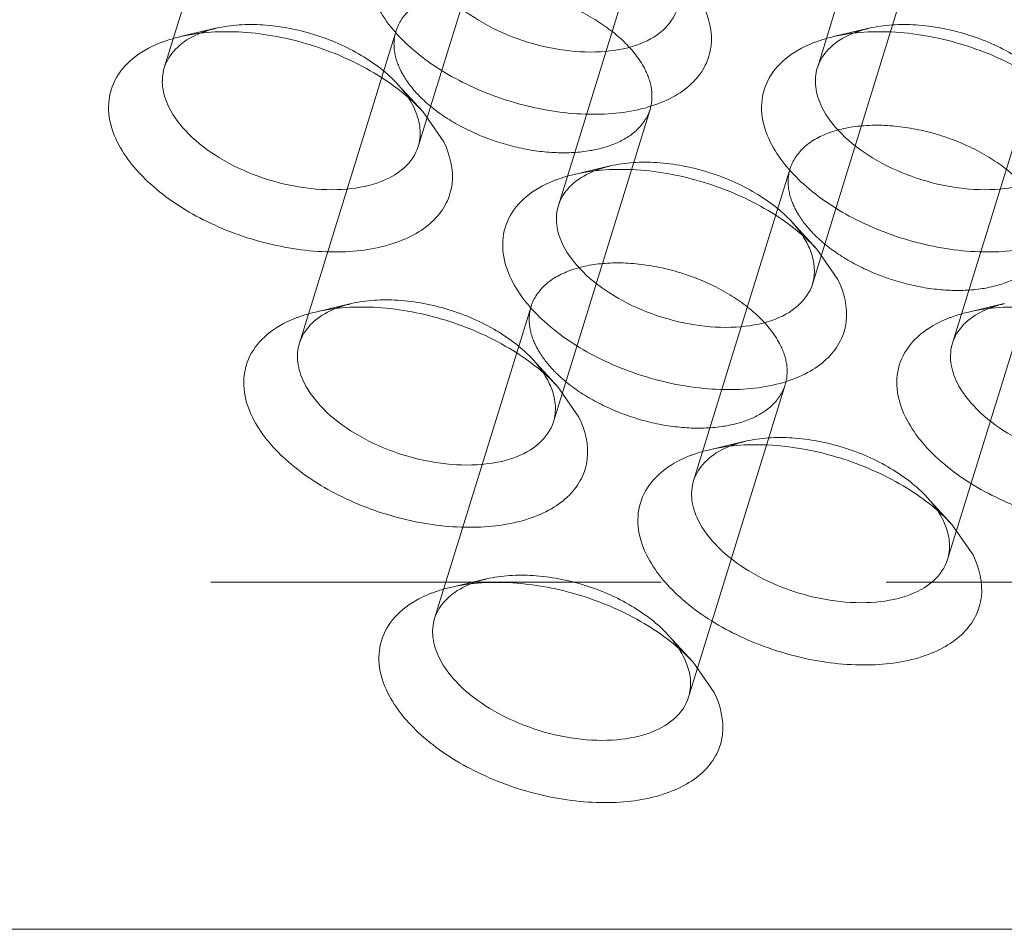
# Model space of a CAD drawing. Header units: millimetres. Extents: x 4497 to 13960, y 12291 to 16372.
# Tile 86 of 217: x 4875 to 4886, y 15290 to 15300. Entities that reach past the tile are written whole.
import ezdxf

# ---------------------------------------------------------------- set-up
doc = ezdxf.new("R2010")
doc.units = ezdxf.units.MM
doc.header["$LTSCALE"] = 0.8
doc.linetypes.add('HIDDEN', pattern=[9.525, 6.35, -3.175])
doc.layers.get('0').update_dxf_attribs({"linetype": 'CONTINUOUS', "lineweight": 0})
doc.layers.add('3', color=5, linetype='HIDDEN', lineweight=0)

msp = doc.modelspace()

# ---------------------------------------------------------------- linework, layer by layer
at = {"lineweight": 15}
for p, q in [((4879.483, 15299.024), (4879.721, 15298.683)), ((4883.93, 15297.47), (4884.168, 15297.129)), ((4881.009, 15295.916), (4881.246, 15295.575)), ((4885.455, 15294.362), (4885.693, 15294.021)), ((4882.534, 15292.808), (4882.772, 15292.467)), ((4943.998, 15289.794), (4860.642, 15289.794))]:
    msp.add_line(p, q, dxfattribs=at)
for centre, radius, start, end in [((4877.038, 15299.372), 0.493, 155.6291, 162.8691), ((4884.407, 15299.372), 0.493, 155.6291, 162.8691), ((4878.655, 15298.717), 0.81, 20.4993, 26.1968), ((4881.485, 15297.818), 0.493, 155.6291, 162.8691), ((4883.102, 15297.163), 0.81, 20.4993, 26.1968), ((4878.563, 15296.264), 0.493, 155.6291, 162.8691), ((4885.932, 15296.264), 0.493, 155.6291, 162.8691), ((4880.18, 15295.609), 0.81, 20.4993, 26.1968), ((4883.01, 15294.71), 0.493, 155.6291, 162.8691), ((4884.627, 15294.055), 0.81, 20.4993, 26.1968), ((4880.088, 15293.156), 0.493, 155.6291, 162.8691), ((4881.706, 15292.501), 0.81, 20.4993, 26.1968)]:
    msp.add_arc(centre, radius, start, end, dxfattribs=at)
for points, knots in [([(4882.355, 15300.186), (4882.327, 15300.094), (4882.198, 15299.911), (4881.88, 15299.749), (4881.475, 15299.682), (4881.016, 15299.711), (4880.548, 15299.833), (4880.117, 15300.034), (4879.767, 15300.297), (4879.595, 15300.516), (4879.54, 15300.629)], [0, 0, 0, 0, 0.087919, 0.191483, 0.315807, 0.456957, 0.606104, 0.752524, 0.886126, 1, 1, 1, 1]), ([(4882.643, 15300.237), (4882.714, 15300.092), (4882.775, 15299.844), (4882.682, 15299.538), (4882.538, 15299.344), (4882.328, 15299.189), (4881.955, 15299.031), (4881.378, 15298.964), (4880.646, 15299.063), (4879.934, 15299.324), (4879.341, 15299.709), (4879.047, 15300.056), (4878.959, 15300.237)], [0, 0, 0, 0, 0.096766, 0.141571, 0.18803, 0.239006, 0.296129, 0.428924, 0.580085, 0.735392, 0.87928, 1, 1, 1, 1]), ([(4876.565, 15299.816), (4876.58, 15299.821), (4876.64, 15299.842), (4876.701, 15299.859), (4876.748, 15299.87)], [0, 0, 0, 0, 0.243879, 1, 1, 1, 1]), ([(4876.589, 15299.575), (4876.623, 15299.65), (4876.737, 15299.792), (4876.894, 15299.878), (4876.982, 15299.912)], [0, 0, 0, 0, 0.464886, 1, 1, 1, 1]), ([(4876.748, 15299.87), (4876.976, 15299.923), (4877.478, 15299.949), (4878.226, 15299.804), (4878.924, 15299.501), (4879.325, 15299.197), (4879.483, 15299.024)], [0, 0, 0, 0, 0.236672, 0.49996, 0.763225, 1, 1, 1, 1]), ([(4883.934, 15299.816), (4883.948, 15299.821), (4884.008, 15299.842), (4884.069, 15299.859), (4884.116, 15299.87)], [0, 0, 0, 0, 0.243879, 1, 1, 1, 1]), ([(4883.957, 15299.575), (4883.991, 15299.65), (4884.105, 15299.792), (4884.263, 15299.878), (4884.35, 15299.912)], [0, 0, 0, 0, 0.464886, 1, 1, 1, 1]), ([(4884.116, 15299.87), (4884.344, 15299.923), (4884.847, 15299.949), (4885.594, 15299.804), (4886.293, 15299.501), (4886.694, 15299.197), (4886.852, 15299.024)], [0, 0, 0, 0, 0.236672, 0.49996, 0.763225, 1, 1, 1, 1]), ([(4876.037, 15298.683), (4875.988, 15298.783), (4875.92, 15298.99), (4875.956, 15299.313), (4876.138, 15299.586), (4876.323, 15299.708), (4876.427, 15299.758)], [0, 0, 0, 0, 0.260072, 0.494273, 0.731806, 1, 1, 1, 1]), ([(4876.427, 15299.758), (4876.46, 15299.775), (4876.506, 15299.794), (4876.553, 15299.812), (4876.565, 15299.816)], [0, 0, 0, 0, 0.744437, 1, 1, 1, 1]), ([(4883.405, 15298.683), (4883.356, 15298.783), (4883.288, 15298.99), (4883.324, 15299.313), (4883.506, 15299.586), (4883.692, 15299.708), (4883.795, 15299.758)], [0, 0, 0, 0, 0.260072, 0.494273, 0.731806, 1, 1, 1, 1]), ([(4883.795, 15299.758), (4883.829, 15299.775), (4883.875, 15299.794), (4883.922, 15299.812), (4883.934, 15299.816)], [0, 0, 0, 0, 0.744437, 1, 1, 1, 1]), ([(4876.619, 15299.075), (4876.584, 15299.146), (4876.535, 15299.293), (4876.546, 15299.449), (4876.567, 15299.517)], [0, 0, 0, 0, 0.52606, 1, 1, 1, 1]), ([(4883.987, 15299.075), (4883.952, 15299.146), (4883.903, 15299.293), (4883.914, 15299.449), (4883.935, 15299.517)], [0, 0, 0, 0, 0.52606, 1, 1, 1, 1]), ([(4879.433, 15298.632), (4879.405, 15298.54), (4879.277, 15298.357), (4878.959, 15298.195), (4878.554, 15298.128), (4878.094, 15298.157), (4877.626, 15298.279), (4877.195, 15298.48), (4876.846, 15298.743), (4876.674, 15298.962), (4876.619, 15299.075)], [0, 0, 0, 0, 0.087919, 0.191483, 0.315807, 0.456957, 0.606104, 0.752524, 0.886126, 1, 1, 1, 1]), ([(4879.414, 15299.001), (4879.436, 15298.94), (4879.465, 15298.816), (4879.451, 15298.689), (4879.433, 15298.632)], [0, 0, 0, 0, 0.519195, 1, 1, 1, 1]), ([(4886.802, 15298.632), (4886.773, 15298.54), (4886.645, 15298.357), (4886.327, 15298.195), (4885.922, 15298.128), (4885.463, 15298.157), (4884.995, 15298.279), (4884.564, 15298.48), (4884.214, 15298.743), (4884.042, 15298.962), (4883.987, 15299.075)], [0, 0, 0, 0, 0.087919, 0.191483, 0.315807, 0.456957, 0.606104, 0.752524, 0.886126, 1, 1, 1, 1]), ([(4879.721, 15298.683), (4879.792, 15298.538), (4879.853, 15298.29), (4879.76, 15297.984), (4879.616, 15297.79), (4879.406, 15297.635), (4879.033, 15297.477), (4878.457, 15297.41), (4877.725, 15297.509), (4877.012, 15297.77), (4876.42, 15298.155), (4876.126, 15298.502), (4876.037, 15298.683)], [0, 0, 0, 0, 0.096766, 0.141571, 0.18803, 0.239006, 0.296129, 0.428924, 0.580085, 0.735392, 0.87928, 1, 1, 1, 1]), ([(4887.09, 15298.683), (4887.161, 15298.538), (4887.222, 15298.29), (4887.129, 15297.984), (4886.985, 15297.79), (4886.774, 15297.635), (4886.401, 15297.477), (4885.825, 15297.41), (4885.093, 15297.509), (4884.381, 15297.77), (4883.788, 15298.155), (4883.494, 15298.502), (4883.405, 15298.683)], [0, 0, 0, 0, 0.096766, 0.141571, 0.18803, 0.239006, 0.296129, 0.428924, 0.580085, 0.735392, 0.87928, 1, 1, 1, 1]), ([(4881.012, 15298.262), (4881.027, 15298.267), (4881.087, 15298.288), (4881.148, 15298.305), (4881.195, 15298.316)], [0, 0, 0, 0, 0.243879, 1, 1, 1, 1]), ([(4881.036, 15298.021), (4881.069, 15298.096), (4881.184, 15298.238), (4881.341, 15298.323), (4881.428, 15298.358)], [0, 0, 0, 0, 0.464886, 1, 1, 1, 1]), ([(4881.195, 15298.316), (4881.423, 15298.369), (4881.925, 15298.395), (4882.673, 15298.25), (4883.371, 15297.947), (4883.772, 15297.643), (4883.93, 15297.47)], [0, 0, 0, 0, 0.236672, 0.49996, 0.763225, 1, 1, 1, 1]), ([(4880.484, 15297.129), (4880.435, 15297.229), (4880.367, 15297.436), (4880.402, 15297.759), (4880.585, 15298.032), (4880.77, 15298.154), (4880.874, 15298.204)], [0, 0, 0, 0, 0.260072, 0.494273, 0.731806, 1, 1, 1, 1]), ([(4880.874, 15298.204), (4880.907, 15298.22), (4880.953, 15298.24), (4881, 15298.258), (4881.012, 15298.262)], [0, 0, 0, 0, 0.744437, 1, 1, 1, 1]), ([(4881.065, 15297.521), (4881.03, 15297.592), (4880.981, 15297.739), (4880.993, 15297.895), (4881.014, 15297.963)], [0, 0, 0, 0, 0.52606, 1, 1, 1, 1]), ([(4883.88, 15297.078), (4883.852, 15296.985), (4883.723, 15296.803), (4883.406, 15296.641), (4883, 15296.574), (4882.541, 15296.603), (4882.073, 15296.725), (4881.642, 15296.926), (4881.293, 15297.189), (4881.121, 15297.408), (4881.065, 15297.521)], [0, 0, 0, 0, 0.087919, 0.191483, 0.315807, 0.456957, 0.606104, 0.752524, 0.886126, 1, 1, 1, 1]), ([(4883.86, 15297.447), (4883.883, 15297.386), (4883.912, 15297.262), (4883.898, 15297.135), (4883.88, 15297.078)], [0, 0, 0, 0, 0.519195, 1, 1, 1, 1]), ([(4884.168, 15297.129), (4884.239, 15296.984), (4884.3, 15296.736), (4884.207, 15296.43), (4884.063, 15296.236), (4883.853, 15296.081), (4883.48, 15295.923), (4882.904, 15295.856), (4882.171, 15295.955), (4881.459, 15296.216), (4880.867, 15296.601), (4880.573, 15296.948), (4880.484, 15297.129)], [0, 0, 0, 0, 0.096766, 0.141571, 0.18803, 0.239006, 0.296129, 0.428924, 0.580085, 0.735392, 0.87928, 1, 1, 1, 1]), ([(4878.09, 15296.708), (4878.105, 15296.713), (4878.165, 15296.734), (4878.226, 15296.751), (4878.273, 15296.762)], [0, 0, 0, 0, 0.243879, 1, 1, 1, 1]), ([(4878.114, 15296.467), (4878.148, 15296.542), (4878.262, 15296.684), (4878.419, 15296.769), (4878.507, 15296.804)], [0, 0, 0, 0, 0.464886, 1, 1, 1, 1]), ([(4878.273, 15296.762), (4878.501, 15296.815), (4879.004, 15296.841), (4879.751, 15296.696), (4880.449, 15296.393), (4880.85, 15296.089), (4881.009, 15295.916)], [0, 0, 0, 0, 0.236672, 0.49996, 0.763225, 1, 1, 1, 1]), ([(4885.459, 15296.708), (4885.473, 15296.713), (4885.533, 15296.734), (4885.595, 15296.751), (4885.641, 15296.762)], [0, 0, 0, 0, 0.243879, 1, 1, 1, 1]), ([(4885.483, 15296.467), (4885.516, 15296.542), (4885.63, 15296.684), (4885.788, 15296.769), (4885.875, 15296.804)], [0, 0, 0, 0, 0.464886, 1, 1, 1, 1]), ([(4885.641, 15296.762), (4885.869, 15296.815), (4886.372, 15296.841), (4887.12, 15296.696), (4887.818, 15296.393), (4888.219, 15296.089), (4888.377, 15295.916)], [0, 0, 0, 0, 0.236672, 0.49996, 0.763225, 1, 1, 1, 1]), ([(4877.562, 15295.575), (4877.513, 15295.675), (4877.445, 15295.882), (4877.481, 15296.205), (4877.663, 15296.478), (4877.849, 15296.6), (4877.952, 15296.65)], [0, 0, 0, 0, 0.260072, 0.494273, 0.731806, 1, 1, 1, 1]), ([(4877.952, 15296.65), (4877.986, 15296.666), (4878.031, 15296.686), (4878.078, 15296.704), (4878.09, 15296.708)], [0, 0, 0, 0, 0.744437, 1, 1, 1, 1]), ([(4884.931, 15295.575), (4884.882, 15295.675), (4884.814, 15295.882), (4884.849, 15296.205), (4885.032, 15296.478), (4885.217, 15296.6), (4885.321, 15296.65)], [0, 0, 0, 0, 0.260072, 0.494273, 0.731806, 1, 1, 1, 1]), ([(4885.321, 15296.65), (4885.354, 15296.666), (4885.4, 15296.686), (4885.447, 15296.704), (4885.459, 15296.708)], [0, 0, 0, 0, 0.744437, 1, 1, 1, 1]), ([(4878.144, 15295.967), (4878.109, 15296.038), (4878.06, 15296.185), (4878.071, 15296.341), (4878.092, 15296.409)], [0, 0, 0, 0, 0.52606, 1, 1, 1, 1]), ([(4885.512, 15295.967), (4885.477, 15296.038), (4885.428, 15296.185), (4885.439, 15296.341), (4885.461, 15296.409)], [0, 0, 0, 0, 0.52606, 1, 1, 1, 1]), ([(4880.959, 15295.524), (4880.93, 15295.431), (4880.802, 15295.249), (4880.484, 15295.087), (4880.079, 15295.02), (4879.62, 15295.049), (4879.151, 15295.171), (4878.72, 15295.372), (4878.371, 15295.635), (4878.199, 15295.854), (4878.144, 15295.967)], [0, 0, 0, 0, 0.087919, 0.191483, 0.315807, 0.456957, 0.606104, 0.752524, 0.886126, 1, 1, 1, 1]), ([(4880.939, 15295.893), (4880.961, 15295.832), (4880.991, 15295.708), (4880.976, 15295.581), (4880.959, 15295.524)], [0, 0, 0, 0, 0.519195, 1, 1, 1, 1]), ([(4888.327, 15295.524), (4888.299, 15295.431), (4888.17, 15295.249), (4887.853, 15295.087), (4887.447, 15295.02), (4886.988, 15295.049), (4886.52, 15295.171), (4886.089, 15295.372), (4885.74, 15295.635), (4885.568, 15295.854), (4885.512, 15295.967)], [0, 0, 0, 0, 0.087919, 0.191483, 0.315807, 0.456957, 0.606104, 0.752524, 0.886126, 1, 1, 1, 1]), ([(4881.246, 15295.575), (4881.318, 15295.43), (4881.379, 15295.182), (4881.285, 15294.876), (4881.141, 15294.682), (4880.931, 15294.527), (4880.558, 15294.369), (4879.982, 15294.302), (4879.25, 15294.401), (4878.537, 15294.662), (4877.945, 15295.047), (4877.651, 15295.394), (4877.562, 15295.575)], [0, 0, 0, 0, 0.096766, 0.141571, 0.18803, 0.239006, 0.296129, 0.428924, 0.580085, 0.735392, 0.87928, 1, 1, 1, 1]), ([(4888.615, 15295.575), (4888.686, 15295.43), (4888.747, 15295.182), (4888.654, 15294.876), (4888.51, 15294.682), (4888.3, 15294.527), (4887.927, 15294.369), (4887.35, 15294.302), (4886.618, 15294.401), (4885.906, 15294.662), (4885.313, 15295.047), (4885.02, 15295.394), (4884.931, 15295.575)], [0, 0, 0, 0, 0.096766, 0.141571, 0.18803, 0.239006, 0.296129, 0.428924, 0.580085, 0.735392, 0.87928, 1, 1, 1, 1]), ([(4882.537, 15295.154), (4882.552, 15295.159), (4882.612, 15295.18), (4882.673, 15295.197), (4882.72, 15295.208)], [0, 0, 0, 0, 0.243879, 1, 1, 1, 1]), ([(4882.561, 15294.913), (4882.595, 15294.988), (4882.709, 15295.13), (4882.866, 15295.215), (4882.954, 15295.25)], [0, 0, 0, 0, 0.464886, 1, 1, 1, 1]), ([(4882.72, 15295.208), (4882.948, 15295.261), (4883.45, 15295.287), (4884.198, 15295.142), (4884.896, 15294.839), (4885.297, 15294.535), (4885.455, 15294.362)], [0, 0, 0, 0, 0.236672, 0.49996, 0.763225, 1, 1, 1, 1]), ([(4882.009, 15294.021), (4881.96, 15294.121), (4881.892, 15294.328), (4881.928, 15294.651), (4882.11, 15294.924), (4882.295, 15295.046), (4882.399, 15295.096)], [0, 0, 0, 0, 0.260072, 0.494273, 0.731806, 1, 1, 1, 1]), ([(4882.399, 15295.096), (4882.432, 15295.112), (4882.478, 15295.132), (4882.525, 15295.15), (4882.537, 15295.154)], [0, 0, 0, 0, 0.744437, 1, 1, 1, 1]), ([(4882.591, 15294.413), (4882.556, 15294.484), (4882.507, 15294.631), (4882.518, 15294.787), (4882.539, 15294.855)], [0, 0, 0, 0, 0.52606, 1, 1, 1, 1]), ([(4885.405, 15293.97), (4885.377, 15293.877), (4885.249, 15293.695), (4884.931, 15293.533), (4884.526, 15293.466), (4884.066, 15293.495), (4883.598, 15293.617), (4883.167, 15293.818), (4882.818, 15294.081), (4882.646, 15294.3), (4882.591, 15294.413)], [0, 0, 0, 0, 0.087919, 0.191483, 0.315807, 0.456957, 0.606104, 0.752524, 0.886126, 1, 1, 1, 1]), ([(4885.386, 15294.339), (4885.408, 15294.278), (4885.437, 15294.154), (4885.423, 15294.027), (4885.405, 15293.97)], [0, 0, 0, 0, 0.519195, 1, 1, 1, 1]), ([(4885.693, 15294.021), (4885.764, 15293.876), (4885.825, 15293.628), (4885.732, 15293.322), (4885.588, 15293.128), (4885.378, 15292.973), (4885.005, 15292.815), (4884.429, 15292.748), (4883.697, 15292.847), (4882.984, 15293.108), (4882.392, 15293.493), (4882.098, 15293.84), (4882.009, 15294.021)], [0, 0, 0, 0, 0.096766, 0.141571, 0.18803, 0.239006, 0.296129, 0.428924, 0.580085, 0.735392, 0.87928, 1, 1, 1, 1]), ([(4879.616, 15293.6), (4879.63, 15293.605), (4879.69, 15293.626), (4879.751, 15293.643), (4879.798, 15293.654)], [0, 0, 0, 0, 0.243879, 1, 1, 1, 1]), ([(4879.639, 15293.359), (4879.673, 15293.434), (4879.787, 15293.576), (4879.944, 15293.661), (4880.032, 15293.696)], [0, 0, 0, 0, 0.464886, 1, 1, 1, 1]), ([(4879.798, 15293.654), (4880.026, 15293.707), (4880.529, 15293.733), (4881.276, 15293.588), (4881.975, 15293.285), (4882.376, 15292.981), (4882.534, 15292.808)], [0, 0, 0, 0, 0.236672, 0.49996, 0.763225, 1, 1, 1, 1]), ([(4879.087, 15292.467), (4879.038, 15292.567), (4878.97, 15292.774), (4879.006, 15293.097), (4879.188, 15293.37), (4879.374, 15293.492), (4879.477, 15293.542)], [0, 0, 0, 0, 0.260072, 0.494273, 0.731806, 1, 1, 1, 1]), ([(4879.477, 15293.542), (4879.511, 15293.558), (4879.557, 15293.578), (4879.603, 15293.596), (4879.616, 15293.6)], [0, 0, 0, 0, 0.744437, 1, 1, 1, 1]), ([(4879.669, 15292.859), (4879.634, 15292.93), (4879.585, 15293.076), (4879.596, 15293.233), (4879.617, 15293.301)], [0, 0, 0, 0, 0.52606, 1, 1, 1, 1]), ([(4882.484, 15292.416), (4882.455, 15292.323), (4882.327, 15292.141), (4882.009, 15291.979), (4881.604, 15291.912), (4881.145, 15291.941), (4880.677, 15292.063), (4880.246, 15292.264), (4879.896, 15292.527), (4879.724, 15292.746), (4879.669, 15292.859)], [0, 0, 0, 0, 0.087919, 0.191483, 0.315807, 0.456957, 0.606104, 0.752524, 0.886126, 1, 1, 1, 1]), ([(4882.464, 15292.785), (4882.487, 15292.724), (4882.516, 15292.6), (4882.501, 15292.473), (4882.484, 15292.416)], [0, 0, 0, 0, 0.519195, 1, 1, 1, 1]), ([(4882.772, 15292.467), (4882.843, 15292.322), (4882.904, 15292.074), (4882.811, 15291.768), (4882.667, 15291.574), (4882.456, 15291.419), (4882.083, 15291.261), (4881.507, 15291.194), (4880.775, 15291.293), (4880.063, 15291.554), (4879.47, 15291.939), (4879.176, 15292.286), (4879.087, 15292.467)], [0, 0, 0, 0, 0.096766, 0.141571, 0.18803, 0.239006, 0.296129, 0.428924, 0.580085, 0.735392, 0.87928, 1, 1, 1, 1])]:
    msp.add_open_spline(points, degree=3, knots=knots, dxfattribs=at)
for points in [[(4879.327, 15299.171), (4879.347, 15299.14), (4879.366, 15299.108), (4879.382, 15299.075)], [(4883.774, 15297.617), (4883.794, 15297.586), (4883.812, 15297.554), (4883.829, 15297.521)], [(4880.852, 15296.063), (4880.872, 15296.032), (4880.891, 15296), (4880.907, 15295.967)], [(4885.299, 15294.509), (4885.319, 15294.478), (4885.338, 15294.446), (4885.354, 15294.413)], [(4882.378, 15292.955), (4882.398, 15292.924), (4882.416, 15292.892), (4882.432, 15292.859)]]:
    msp.add_open_spline(points, degree=3, dxfattribs=at)
at = {"layer": '3'}
for p, q in [((4877.656, 15303.043), (4876.567, 15299.517)), ((4885.025, 15303.043), (4883.936, 15299.517)), ((4880.523, 15302.157), (4879.433, 15298.632)), ((4882.103, 15301.488), (4881.014, 15297.963)), ((4884.969, 15300.603), (4883.88, 15297.078)), ((4877.151, 15299.965), (4876.747, 15299.87)), ((4879.182, 15299.934), (4878.092, 15296.409)), ((4884.52, 15299.965), (4884.116, 15299.87)), ((4886.55, 15299.934), (4885.461, 15296.409)), ((4879.203, 15299.331), (4879.483, 15299.024)), ((4882.048, 15299.049), (4880.958, 15295.524)), ((4881.598, 15298.411), (4881.194, 15298.316)), ((4883.628, 15298.38), (4882.539, 15294.855)), ((4883.65, 15297.777), (4883.93, 15297.47)), ((4886.495, 15297.495), (4885.405, 15293.97)), ((4878.677, 15296.857), (4878.273, 15296.762)), ((4886.045, 15296.857), (4885.641, 15296.762)), ((4880.707, 15296.826), (4879.617, 15293.301)), ((4880.728, 15296.223), (4881.008, 15295.916)), ((4883.573, 15295.941), (4882.484, 15292.416)), ((4883.123, 15295.303), (4882.72, 15295.208)), ((4885.175, 15294.669), (4885.455, 15294.362)), ((4880.202, 15293.749), (4879.798, 15293.654)), ((4861.853, 15293.711), (4945.209, 15293.711)), ((4882.253, 15293.115), (4882.533, 15292.808))]:
    msp.add_line(p, q, dxfattribs=at)
for centre, radius, start, end in [((4877.388, 15298.882), 1.107, 109.7141, 111.5324), ((4884.756, 15298.882), 1.107, 109.7141, 111.5324), ((4880.506, 15300.237), 1.483, 224.1795, 225.385), ((4881.835, 15297.328), 1.107, 109.7141, 111.5324), ((4884.952, 15298.683), 1.483, 224.1795, 225.385), ((4878.913, 15295.774), 1.107, 109.7141, 111.5324), ((4886.281, 15295.774), 1.107, 109.7141, 111.5324), ((4882.031, 15297.129), 1.483, 224.1795, 225.385), ((4883.36, 15294.22), 1.107, 109.7141, 111.5324), ((4880.438, 15292.666), 1.107, 109.7141, 111.5324)]:
    msp.add_arc(centre, radius, start, end, dxfattribs=at)
for points, knots in [([(4881.996, 15299.492), (4881.941, 15299.604), (4881.769, 15299.823), (4881.42, 15300.085), (4880.989, 15300.288), (4880.521, 15300.409), (4880.062, 15300.439), (4879.656, 15300.371), (4879.339, 15300.21), (4879.21, 15300.027), (4879.182, 15299.935)], [0, 0, 0, 0, 0.113912, 0.247462, 0.393862, 0.542998, 0.684156, 0.808494, 0.912079, 1, 1, 1, 1]), ([(4877.152, 15299.965), (4877.323, 15300.005), (4877.7, 15300.024), (4878.26, 15299.916), (4878.784, 15299.688), (4879.085, 15299.46), (4879.203, 15299.331)], [0, 0, 0, 0, 0.236707, 0.500021, 0.763374, 1, 1, 1, 1]), ([(4884.52, 15299.965), (4884.691, 15300.005), (4885.068, 15300.024), (4885.629, 15299.916), (4886.152, 15299.688), (4886.453, 15299.46), (4886.572, 15299.331)], [0, 0, 0, 0, 0.236707, 0.500021, 0.763374, 1, 1, 1, 1]), ([(4877.014, 15299.924), (4877.025, 15299.928), (4877.071, 15299.944), (4877.117, 15299.956), (4877.152, 15299.965)], [0, 0, 0, 0, 0.243856, 1, 1, 1, 1]), ([(4879.182, 15299.935), (4879.16, 15299.866), (4879.149, 15299.71), (4879.198, 15299.563), (4879.233, 15299.492)], [0, 0, 0, 0, 0.474243, 1, 1, 1, 1]), ([(4884.383, 15299.924), (4884.394, 15299.928), (4884.439, 15299.944), (4884.485, 15299.956), (4884.52, 15299.965)], [0, 0, 0, 0, 0.243856, 1, 1, 1, 1]), ([(4879.233, 15299.492), (4879.245, 15299.467), (4879.303, 15299.362), (4879.379, 15299.269), (4879.442, 15299.203)], [0, 0, 0, 0, 0.233339, 1, 1, 1, 1]), ([(4882.048, 15299.049), (4882.069, 15299.117), (4882.08, 15299.273), (4882.031, 15299.42), (4881.996, 15299.492)], [0, 0, 0, 0, 0.474243, 1, 1, 1, 1]), ([(4879.203, 15299.331), (4879.215, 15299.318), (4879.259, 15299.267), (4879.3, 15299.213), (4879.327, 15299.171)], [0, 0, 0, 0, 0.259024, 1, 1, 1, 1]), ([(4879.464, 15299.181), (4879.555, 15299.092), (4879.769, 15298.927), (4880.136, 15298.74), (4880.541, 15298.611), (4880.952, 15298.55), (4881.337, 15298.564), (4881.667, 15298.651), (4881.921, 15298.81), (4882.023, 15298.968), (4882.048, 15299.049)], [0, 0, 0, 0, 0.131245, 0.274361, 0.421982, 0.565965, 0.698798, 0.81512, 0.913714, 1, 1, 1, 1]), ([(4886.443, 15297.938), (4886.388, 15298.05), (4886.216, 15298.269), (4885.866, 15298.531), (4885.436, 15298.734), (4884.968, 15298.855), (4884.509, 15298.885), (4884.103, 15298.817), (4883.786, 15298.656), (4883.657, 15298.473), (4883.628, 15298.381)], [0, 0, 0, 0, 0.113912, 0.247462, 0.393862, 0.542998, 0.684156, 0.808494, 0.912079, 1, 1, 1, 1]), ([(4881.599, 15298.411), (4881.77, 15298.451), (4882.147, 15298.47), (4882.707, 15298.362), (4883.231, 15298.134), (4883.531, 15297.906), (4883.65, 15297.777)], [0, 0, 0, 0, 0.236707, 0.500021, 0.763374, 1, 1, 1, 1]), ([(4881.461, 15298.37), (4881.472, 15298.374), (4881.517, 15298.39), (4881.563, 15298.402), (4881.599, 15298.411)], [0, 0, 0, 0, 0.243856, 1, 1, 1, 1]), ([(4883.628, 15298.381), (4883.607, 15298.312), (4883.596, 15298.156), (4883.645, 15298.009), (4883.68, 15297.938)], [0, 0, 0, 0, 0.474243, 1, 1, 1, 1]), ([(4883.68, 15297.938), (4883.692, 15297.913), (4883.75, 15297.808), (4883.825, 15297.715), (4883.889, 15297.649)], [0, 0, 0, 0, 0.233339, 1, 1, 1, 1]), ([(4883.65, 15297.777), (4883.662, 15297.764), (4883.706, 15297.713), (4883.747, 15297.659), (4883.774, 15297.617)], [0, 0, 0, 0, 0.259024, 1, 1, 1, 1]), ([(4883.911, 15297.627), (4884.002, 15297.538), (4884.215, 15297.373), (4884.583, 15297.186), (4884.988, 15297.057), (4885.398, 15296.996), (4885.783, 15297.01), (4886.114, 15297.097), (4886.368, 15297.256), (4886.47, 15297.414), (4886.495, 15297.495)], [0, 0, 0, 0, 0.131245, 0.274361, 0.421982, 0.565965, 0.698798, 0.81512, 0.913714, 1, 1, 1, 1]), ([(4883.521, 15296.384), (4883.466, 15296.496), (4883.294, 15296.715), (4882.945, 15296.977), (4882.514, 15297.18), (4882.046, 15297.301), (4881.587, 15297.331), (4881.182, 15297.263), (4880.864, 15297.102), (4880.735, 15296.919), (4880.707, 15296.827)], [0, 0, 0, 0, 0.113912, 0.247462, 0.393862, 0.542998, 0.684156, 0.808494, 0.912079, 1, 1, 1, 1]), ([(4878.54, 15296.816), (4878.551, 15296.82), (4878.596, 15296.836), (4878.642, 15296.848), (4878.677, 15296.857)], [0, 0, 0, 0, 0.243856, 1, 1, 1, 1]), ([(4878.677, 15296.857), (4878.848, 15296.897), (4879.225, 15296.916), (4879.786, 15296.808), (4880.309, 15296.58), (4880.61, 15296.352), (4880.728, 15296.223)], [0, 0, 0, 0, 0.236707, 0.500021, 0.763374, 1, 1, 1, 1]), ([(4885.908, 15296.816), (4885.919, 15296.82), (4885.964, 15296.836), (4886.01, 15296.848), (4886.045, 15296.857)], [0, 0, 0, 0, 0.243856, 1, 1, 1, 1]), ([(4880.707, 15296.827), (4880.686, 15296.758), (4880.674, 15296.602), (4880.723, 15296.455), (4880.758, 15296.384)], [0, 0, 0, 0, 0.474243, 1, 1, 1, 1]), ([(4880.758, 15296.384), (4880.771, 15296.359), (4880.828, 15296.254), (4880.904, 15296.161), (4880.967, 15296.095)], [0, 0, 0, 0, 0.233339, 1, 1, 1, 1]), ([(4883.573, 15295.941), (4883.594, 15296.009), (4883.606, 15296.165), (4883.557, 15296.312), (4883.521, 15296.384)], [0, 0, 0, 0, 0.474243, 1, 1, 1, 1]), ([(4880.728, 15296.223), (4880.74, 15296.21), (4880.785, 15296.159), (4880.825, 15296.105), (4880.852, 15296.063)], [0, 0, 0, 0, 0.259024, 1, 1, 1, 1]), ([(4880.989, 15296.073), (4881.08, 15295.984), (4881.294, 15295.819), (4881.661, 15295.632), (4882.066, 15295.502), (4882.477, 15295.442), (4882.862, 15295.456), (4883.193, 15295.543), (4883.447, 15295.702), (4883.548, 15295.86), (4883.573, 15295.941)], [0, 0, 0, 0, 0.131245, 0.274361, 0.421982, 0.565965, 0.698798, 0.81512, 0.913714, 1, 1, 1, 1]), ([(4882.986, 15295.262), (4882.997, 15295.266), (4883.043, 15295.282), (4883.089, 15295.294), (4883.124, 15295.303)], [0, 0, 0, 0, 0.243856, 1, 1, 1, 1]), ([(4883.124, 15295.303), (4883.295, 15295.343), (4883.672, 15295.362), (4884.232, 15295.254), (4884.756, 15295.026), (4885.057, 15294.798), (4885.175, 15294.669)], [0, 0, 0, 0, 0.236707, 0.500021, 0.763374, 1, 1, 1, 1]), ([(4885.175, 15294.669), (4885.187, 15294.656), (4885.232, 15294.605), (4885.272, 15294.551), (4885.299, 15294.509)], [0, 0, 0, 0, 0.259024, 1, 1, 1, 1]), ([(4880.065, 15293.708), (4880.076, 15293.712), (4880.121, 15293.728), (4880.167, 15293.74), (4880.202, 15293.749)], [0, 0, 0, 0, 0.243856, 1, 1, 1, 1]), ([(4880.202, 15293.749), (4880.373, 15293.789), (4880.75, 15293.808), (4881.311, 15293.7), (4881.834, 15293.472), (4882.135, 15293.244), (4882.254, 15293.115)], [0, 0, 0, 0, 0.236707, 0.500021, 0.763374, 1, 1, 1, 1]), ([(4882.254, 15293.115), (4882.265, 15293.102), (4882.31, 15293.051), (4882.351, 15292.997), (4882.378, 15292.955)], [0, 0, 0, 0, 0.259024, 1, 1, 1, 1])]:
    msp.add_open_spline(points, degree=3, knots=knots, dxfattribs=at)

doc.saveas('drawing.dxf')
